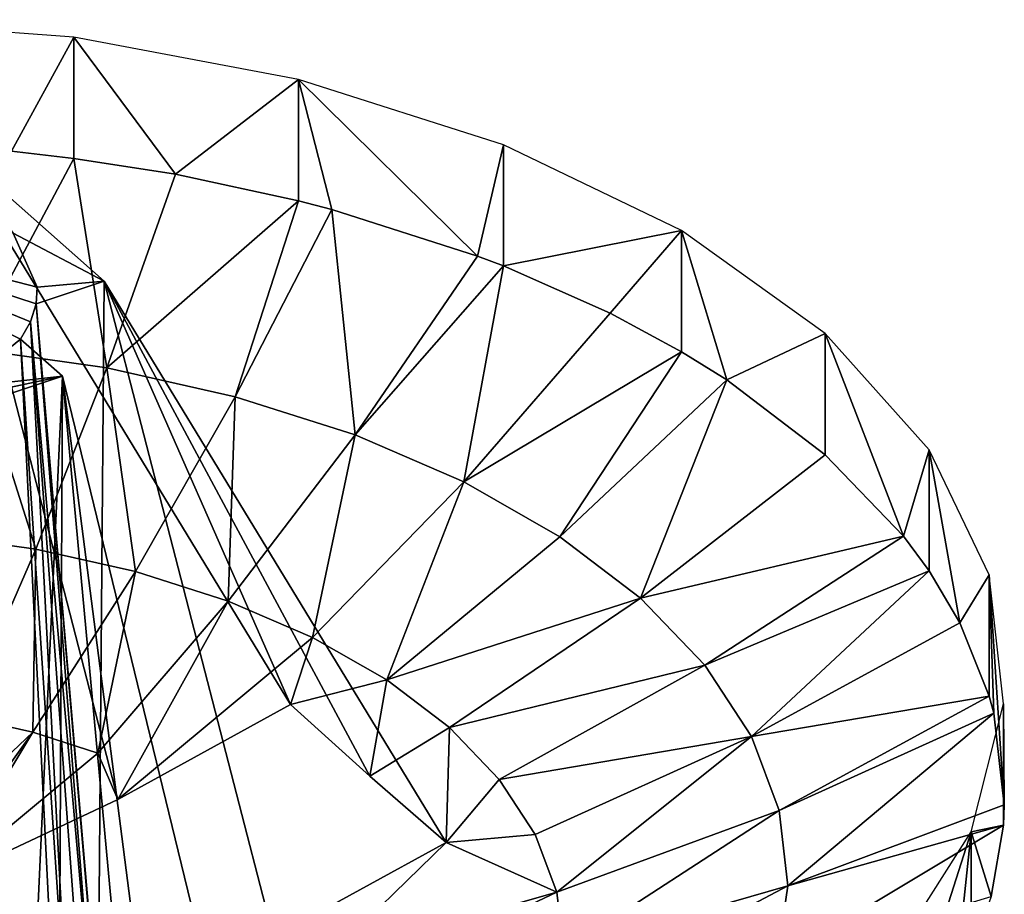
# Model space of a CAD drawing. Extents: x -46 to 46, y 1 to 197.
# Tile 24 of 168: x 1.06 to 4.47, y 30.32 to 33.35. Entities that reach past the tile are written whole.
import ezdxf

# ---------------------------------------------------------------- set-up
doc = ezdxf.new("R2010")
doc.units = 0
doc.header["$LTSCALE"] = 25.4
doc.layers.get('0').update_dxf_attribs({"color": 13, "linetype": 'CONTINUOUS'})

# ---------------------------------------------------------------- blocks, each defined once
blk = doc.blocks.new('BUSH-3401_STL')
at = {"color": 8}
mesh = blk.add_polyface(dxfattribs=at)
corners = [(1.245212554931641, 33.29193496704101, 151.8085174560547), (0.42954221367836, 33.35290527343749, 151.9026489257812), (1.030094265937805, 32.89703369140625, 152.1185607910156)]
mesh.append_faces([[corners[k] for k in face] for face in [(0, 1, 2)]], dxfattribs={"color": 8})
mesh = blk.add_polyface(dxfattribs=at)
corners = [(1.245212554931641, 33.29193496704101, 151.8085174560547), (1.030094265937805, 32.89703369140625, 152.1185607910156), (1.245212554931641, 32.87227630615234, 152.0803375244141)]
mesh.append_faces([[corners[k] for k in face] for face in [(0, 1, 2)]], dxfattribs={"color": 8})
mesh = blk.add_polyface(dxfattribs=at)
corners = [(2.023330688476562, 33.1456298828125, 151.5826416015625), (1.245212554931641, 33.29193496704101, 151.8085174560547), (1.597503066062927, 32.81752777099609, 151.9958038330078)]
mesh.append_faces([[corners[k] for k in face] for face in [(0, 1, 2)]], dxfattribs={"color": 8})
mesh = blk.add_polyface(dxfattribs=at)
corners = [(1.597503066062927, 32.81752777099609, 151.9958038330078), (1.245212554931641, 33.29193496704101, 151.8085174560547), (1.245212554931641, 32.87227630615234, 152.0803375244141)]
mesh.append_faces([[corners[k] for k in face] for face in [(0, 1, 2)]], dxfattribs={"color": 8})
mesh = blk.add_polyface(dxfattribs=at)
corners = [(2.023330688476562, 33.1456298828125, 151.5826416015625), (1.597503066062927, 32.81752777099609, 151.9958038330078), (2.023330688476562, 32.72597122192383, 151.8544464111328)]
mesh.append_faces([[corners[k] for k in face] for face in [(0, 1, 2)]], dxfattribs={"color": 8})
mesh = blk.add_polyface(dxfattribs=at)
corners = [(2.13903546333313, 32.69586181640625, 151.8079681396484), (2.023330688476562, 33.1456298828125, 151.5826416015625), (2.023330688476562, 32.72597122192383, 151.8544464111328)]
mesh.append_faces([[corners[k] for k in face] for face in [(0, 1, 2)]], dxfattribs={"color": 8})
mesh = blk.add_polyface(dxfattribs=at)
corners = [(2.644151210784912, 32.53440856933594, 151.5587005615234), (2.023330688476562, 33.1456298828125, 151.5826416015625), (2.13903546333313, 32.69586181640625, 151.8079681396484)]
mesh.append_faces([[corners[k] for k in face] for face in [(0, 1, 2)]], dxfattribs={"color": 8})
mesh = blk.add_polyface(dxfattribs=at)
corners = [(2.733994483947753, 32.91960906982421, 151.2336883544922), (2.023330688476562, 33.1456298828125, 151.5826416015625), (2.644151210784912, 32.53440856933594, 151.5587005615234)]
mesh.append_faces([[corners[k] for k in face] for face in [(0, 1, 2)]], dxfattribs={"color": 8})
mesh = blk.add_polyface(dxfattribs=at)
corners = [(0.8119571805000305, 32.92428207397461, 148.2977600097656), (0.7915967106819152, 30.36668968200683, 149.9394378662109), (0.5759615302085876, 32.84552001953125, 148.1761474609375), (1.397802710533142, 30.65238952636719, 150.1977996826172), (1.995673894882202, 30.98110389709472, 150.4221954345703)]
mesh.append_faces([[corners[k] for k in face] for face in [(0, 1, 2), (3, 0, 4)]], dxfattribs={"vtx0": -1, "color": 8})
mesh.append_faces([[corners[k] for k in face] for face in [(1, 0, 3)]], dxfattribs={"vtx0": -1, "vtx1": -1, "color": 8})
mesh = blk.add_polyface(dxfattribs=at)
corners = [(1.350840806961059, 32.44708633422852, 147.5610046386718), (1.118735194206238, 32.42671585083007, 147.5295562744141), (1.114845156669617, 32.36832427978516, 147.4394073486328), (1.035848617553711, 32.61373901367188, 147.8182983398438), (0.8119571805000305, 32.92428207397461, 148.2977600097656), (0.8202019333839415, 32.76626205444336, 148.0537872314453), (0.5759615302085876, 32.84552001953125, 148.1761474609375)]
mesh.append_faces([[corners[k] for k in face] for face in [(0, 1, 2), (5, 4, 6)]], dxfattribs={"vtx0": -1, "color": 8})
mesh.append_faces([[corners[k] for k in face] for face in [(1, 0, 3), (3, 4, 5)]], dxfattribs={"vtx0": -1, "vtx1": -1, "color": 8})
mesh.append_faces([[corners[k] for k in face] for face in [(3, 0, 4)]], dxfattribs={"vtx0": -1, "vtx2": -1, "color": 8})
mesh = blk.add_polyface(dxfattribs=at)
corners = [(2.270649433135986, 30.73342132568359, 150.0637512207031), (1.350840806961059, 32.44708633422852, 147.5610046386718), (2.534557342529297, 30.50390815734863, 149.6854553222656), (1.995673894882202, 30.98110389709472, 150.4221954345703), (0.8119571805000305, 32.92428207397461, 148.2977600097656)]
mesh.append_faces([[corners[k] for k in face] for face in [(0, 1, 2), (1, 3, 4)]], dxfattribs={"vtx0": -1, "color": 8})
mesh.append_faces([[corners[k] for k in face] for face in [(1, 0, 3)]], dxfattribs={"vtx0": -1, "vtx2": -1, "color": 8})
mesh = blk.add_polyface(dxfattribs=at)
corners = [(2.733994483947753, 32.91960906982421, 151.2336883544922), (2.644151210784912, 32.53440856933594, 151.5587005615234), (2.733994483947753, 32.49995040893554, 151.5055084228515)]
mesh.append_faces([[corners[k] for k in face] for face in [(0, 1, 2)]], dxfattribs={"color": 8})
mesh = blk.add_polyface(dxfattribs=at)
corners = [(2.733994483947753, 32.91960906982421, 151.2336883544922), (2.733994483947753, 32.49995040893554, 151.5055084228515), (3.349892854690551, 32.62256240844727, 150.7750701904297)]
mesh.append_faces([[corners[k] for k in face] for face in [(0, 1, 2)]], dxfattribs={"color": 8})
mesh = blk.add_polyface(dxfattribs=at)
corners = [(1.245212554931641, 32.87227630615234, 152.0803375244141), (1.030094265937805, 32.89703369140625, 152.1185607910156), (0.8940314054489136, 32.21251678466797, 151.6832885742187)]
mesh.append_faces([[corners[k] for k in face] for face in [(0, 1, 2)]], dxfattribs={"color": 8})
mesh = blk.add_polyface(dxfattribs=at)
corners = [(1.360130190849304, 32.1472053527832, 151.5824584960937), (1.245212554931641, 32.87227630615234, 152.0803375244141), (0.8940314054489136, 32.21251678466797, 151.6832885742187)]
mesh.append_faces([[corners[k] for k in face] for face in [(0, 1, 2)]], dxfattribs={"color": 8})
mesh = blk.add_polyface(dxfattribs=at)
corners = [(1.597503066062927, 32.81752777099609, 151.9958038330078), (1.245212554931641, 32.87227630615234, 152.0803375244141), (1.360130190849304, 32.1472053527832, 151.5824584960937)]
mesh.append_faces([[corners[k] for k in face] for face in [(0, 1, 2)]], dxfattribs={"color": 8})
mesh = blk.add_polyface(dxfattribs=at)
corners = [(2.023330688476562, 32.72597122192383, 151.8544464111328), (1.597503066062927, 32.81752777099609, 151.9958038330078), (1.360130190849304, 32.1472053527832, 151.5824584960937)]
mesh.append_faces([[corners[k] for k in face] for face in [(0, 1, 2)]], dxfattribs={"color": 8})
mesh = blk.add_polyface(dxfattribs=at)
corners = [(2.023330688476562, 32.72597122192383, 151.8544464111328), (1.360130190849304, 32.1472053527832, 151.5824584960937), (1.804972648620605, 32.04726409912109, 151.4281616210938)]
mesh.append_faces([[corners[k] for k in face] for face in [(0, 1, 2)]], dxfattribs={"color": 8})
mesh = blk.add_polyface(dxfattribs=at)
corners = [(2.13903546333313, 32.69586181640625, 151.8079681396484), (2.023330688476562, 32.72597122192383, 151.8544464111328), (1.804972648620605, 32.04726409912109, 151.4281616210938)]
mesh.append_faces([[corners[k] for k in face] for face in [(0, 1, 2)]], dxfattribs={"color": 8})
mesh = blk.add_polyface(dxfattribs=at)
corners = [(2.219900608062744, 31.91464042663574, 151.223388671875), (2.13903546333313, 32.69586181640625, 151.8079681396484), (1.804972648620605, 32.04726409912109, 151.4281616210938), (2.644151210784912, 32.53440856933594, 151.5587005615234)]
mesh.append_faces([[corners[k] for k in face] for face in [(0, 1, 2), (1, 0, 3)]], dxfattribs={"vtx0": -1, "color": 8})
mesh = blk.add_polyface(dxfattribs=at)
corners = [(1.035848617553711, 32.61373901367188, 147.8182983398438), (0.2680451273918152, 32.64630889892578, 147.3599700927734), (1.118735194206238, 32.42671585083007, 147.5295562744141)]
mesh.append_faces([[corners[k] for k in face] for face in [(0, 1, 2)]], dxfattribs={"color": 8})
mesh = blk.add_polyface(dxfattribs=at)
corners = [(1.118735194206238, 32.42671585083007, 147.5295562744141), (0.2680451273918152, 32.64630889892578, 147.3599700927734), (1.114845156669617, 32.36832427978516, 147.4394073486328)]
mesh.append_faces([[corners[k] for k in face] for face in [(0, 1, 2)]], dxfattribs={"color": 8})
mesh = blk.add_polyface(dxfattribs=at)
corners = [(0.2680451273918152, 32.64630889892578, 147.3599700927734), (0.8543338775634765, 32.07890319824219, 146.9925689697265), (1.061385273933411, 32.24683761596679, 147.2518463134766)]
mesh.append_faces([[corners[k] for k in face] for face in [(0, 1, 2)]], dxfattribs={"color": 8})
mesh = blk.add_polyface(dxfattribs=at)
corners = [(1.114845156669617, 32.36832427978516, 147.4394073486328), (0.2680451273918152, 32.64630889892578, 147.3599700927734), (1.09569239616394, 32.30659484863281, 147.3441009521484)]
mesh.append_faces([[corners[k] for k in face] for face in [(0, 1, 2)]], dxfattribs={"color": 8})
mesh = blk.add_polyface(dxfattribs=at)
corners = [(0.2680451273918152, 32.64630889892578, 147.3599700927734), (1.061385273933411, 32.24683761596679, 147.2518463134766), (1.09569239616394, 32.30659484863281, 147.3441009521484)]
mesh.append_faces([[corners[k] for k in face] for face in [(0, 1, 2)]], dxfattribs={"color": 8})
mesh = blk.add_polyface(dxfattribs=at)
corners = [(3.349892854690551, 32.62256240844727, 150.7750701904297), (2.733994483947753, 32.49995040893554, 151.5055084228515), (3.103018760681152, 32.33631134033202, 151.2528533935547)]
mesh.append_faces([[corners[k] for k in face] for face in [(0, 1, 2)]], dxfattribs={"color": 8})
mesh = blk.add_polyface(dxfattribs=at)
corners = [(3.349892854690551, 32.62256240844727, 150.7750701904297), (3.103018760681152, 32.33631134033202, 151.2528533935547), (3.349892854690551, 32.20289993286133, 151.0468902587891)]
mesh.append_faces([[corners[k] for k in face] for face in [(0, 1, 2)]], dxfattribs={"color": 8})
mesh = blk.add_polyface(dxfattribs=at)
corners = [(3.349892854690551, 32.62256240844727, 150.7750701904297), (3.349892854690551, 32.20289993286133, 151.0468902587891), (3.506706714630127, 32.10542297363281, 150.8963928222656)]
mesh.append_faces([[corners[k] for k in face] for face in [(0, 1, 2)]], dxfattribs={"color": 8})
mesh = blk.add_polyface(dxfattribs=at)
corners = [(3.349892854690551, 32.62256240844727, 150.7750701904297), (3.506706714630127, 32.10542297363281, 150.8963928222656), (3.847357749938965, 32.26589965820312, 150.2244110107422)]
mesh.append_faces([[corners[k] for k in face] for face in [(0, 1, 2)]], dxfattribs={"color": 8})
mesh = blk.add_polyface(dxfattribs=at)
corners = [(2.733994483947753, 32.49995040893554, 151.5055084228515), (2.644151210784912, 32.53440856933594, 151.5587005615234), (2.219900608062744, 31.91464042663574, 151.223388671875)]
mesh.append_faces([[corners[k] for k in face] for face in [(0, 1, 2)]], dxfattribs={"color": 8})
mesh = blk.add_polyface(dxfattribs=at)
corners = [(2.733994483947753, 32.49995040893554, 151.5055084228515), (2.219900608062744, 31.91464042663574, 151.223388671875), (2.596837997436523, 31.75191116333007, 150.9721527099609)]
mesh.append_faces([[corners[k] for k in face] for face in [(0, 1, 2)]], dxfattribs={"color": 8})
mesh = blk.add_polyface(dxfattribs=at)
corners = [(3.103018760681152, 32.33631134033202, 151.2528533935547), (2.733994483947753, 32.49995040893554, 151.5055084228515), (2.596837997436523, 31.75191116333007, 150.9721527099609)]
mesh.append_faces([[corners[k] for k in face] for face in [(0, 1, 2)]], dxfattribs={"color": 8})
mesh = blk.add_polyface(dxfattribs=at)
corners = [(1.330480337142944, 29.88949394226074, 149.2026977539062), (1.350840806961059, 32.44708633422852, 147.5610046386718), (1.114845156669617, 32.36832427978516, 147.4394073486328), (1.936686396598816, 30.17519378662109, 149.4610595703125), (2.534557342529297, 30.50390815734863, 149.6854553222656)]
mesh.append_faces([[corners[k] for k in face] for face in [(0, 1, 2), (1, 3, 4)]], dxfattribs={"vtx0": -1, "color": 8})
mesh.append_faces([[corners[k] for k in face] for face in [(1, 0, 3)]], dxfattribs={"vtx0": -1, "vtx2": -1, "color": 8})
mesh = blk.add_polyface(dxfattribs=at)
corners = [(1.114845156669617, 32.36832427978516, 147.4394073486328), (1.09569239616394, 32.30659484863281, 147.3441009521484), (1.320006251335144, 29.7784366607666, 149.0312347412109)]
mesh.append_faces([[corners[k] for k in face] for face in [(0, 1, 2)]], dxfattribs={"color": 8})
mesh = blk.add_polyface(dxfattribs=at)
corners = [(1.114845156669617, 32.36832427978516, 147.4394073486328), (1.331527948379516, 29.85885620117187, 149.1553955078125), (1.330480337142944, 29.88949394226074, 149.2026977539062)]
mesh.append_faces([[corners[k] for k in face] for face in [(0, 1, 2)]], dxfattribs={"color": 8})
mesh = blk.add_polyface(dxfattribs=at)
corners = [(1.114845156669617, 32.36832427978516, 147.4394073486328), (1.320006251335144, 29.7784366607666, 149.0312347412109), (1.331527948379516, 29.85885620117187, 149.1553955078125)]
mesh.append_faces([[corners[k] for k in face] for face in [(0, 1, 2)]], dxfattribs={"color": 8})
mesh = blk.add_polyface(dxfattribs=at)
corners = [(3.349892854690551, 32.20289993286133, 151.0468902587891), (3.103018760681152, 32.33631134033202, 151.2528533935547), (2.596837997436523, 31.75191116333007, 150.9721527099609)]
mesh.append_faces([[corners[k] for k in face] for face in [(0, 1, 2)]], dxfattribs={"color": 8})
mesh = blk.add_polyface(dxfattribs=at)
corners = [(1.09569239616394, 32.30659484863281, 147.3441009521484), (1.061385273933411, 32.24683761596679, 147.2518463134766), (1.236159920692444, 29.62409782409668, 148.7929534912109)]
mesh.append_faces([[corners[k] for k in face] for face in [(0, 1, 2)]], dxfattribs={"color": 8})
mesh = blk.add_polyface(dxfattribs=at)
corners = [(1.09569239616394, 32.30659484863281, 147.3441009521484), (1.288009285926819, 29.69967269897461, 148.9096374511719), (1.320006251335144, 29.7784366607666, 149.0312347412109)]
mesh.append_faces([[corners[k] for k in face] for face in [(0, 1, 2)]], dxfattribs={"color": 8})
mesh = blk.add_polyface(dxfattribs=at)
corners = [(1.09569239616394, 32.30659484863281, 147.3441009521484), (1.236159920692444, 29.62409782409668, 148.7929534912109), (1.288009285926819, 29.69967269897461, 148.9096374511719)]
mesh.append_faces([[corners[k] for k in face] for face in [(0, 1, 2)]], dxfattribs={"color": 8})
mesh = blk.add_polyface(dxfattribs=at)
corners = [(3.847357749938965, 32.26589965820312, 150.2244110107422), (3.506706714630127, 32.10542297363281, 150.8963928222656), (3.847357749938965, 31.84623908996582, 150.4962310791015)]
mesh.append_faces([[corners[k] for k in face] for face in [(0, 1, 2)]], dxfattribs={"color": 8})
mesh = blk.add_polyface(dxfattribs=at)
corners = [(3.847357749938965, 32.26589965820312, 150.2244110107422), (3.847357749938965, 31.84623908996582, 150.4962310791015), (4.11834192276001, 31.56380462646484, 150.0601806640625)]
mesh.append_faces([[corners[k] for k in face] for face in [(0, 1, 2)]], dxfattribs={"color": 8})
mesh = blk.add_polyface(dxfattribs=at)
corners = [(3.847357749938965, 32.26589965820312, 150.2244110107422), (4.11834192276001, 31.56380462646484, 150.0601806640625), (4.207271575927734, 31.86333084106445, 149.6028900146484)]
mesh.append_faces([[corners[k] for k in face] for face in [(0, 1, 2)]], dxfattribs={"color": 8})
mesh = blk.add_polyface(dxfattribs=at)
corners = [(0.3284823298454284, 31.82558250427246, 146.6014709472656), (0.5527634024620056, 31.97825622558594, 146.8371887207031), (0.2019625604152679, 31.95299339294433, 146.7981872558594), (1.206266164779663, 32.1185417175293, 147.0537719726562), (0.8543338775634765, 32.07890319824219, 146.9925689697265), (1.061385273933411, 32.24683761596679, 147.2518463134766)]
mesh.append_faces([[corners[k] for k in face] for face in [(0, 1, 2), (4, 3, 5)]], dxfattribs={"vtx0": -1, "color": 8})
mesh.append_faces([[corners[k] for k in face] for face in [(1, 3, 4)]], dxfattribs={"vtx0": -1, "vtx1": -1, "color": 8})
mesh.append_faces([[corners[k] for k in face] for face in [(1, 0, 3)]], dxfattribs={"vtx0": -1, "vtx2": -1, "color": 8})
mesh = blk.add_polyface(dxfattribs=at)
corners = [(1.565924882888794, 29.3326358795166, 148.1602325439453), (1.206266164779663, 32.1185417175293, 147.0537719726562), (1.932966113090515, 29.13678741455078, 147.5747528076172), (1.193766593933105, 29.57881164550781, 148.7230377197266), (1.061385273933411, 32.24683761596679, 147.2518463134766)]
mesh.append_faces([[corners[k] for k in face] for face in [(0, 1, 2), (1, 3, 4)]], dxfattribs={"vtx0": -1, "color": 8})
mesh.append_faces([[corners[k] for k in face] for face in [(1, 0, 3)]], dxfattribs={"vtx0": -1, "vtx2": -1, "color": 8})
mesh = blk.add_polyface(dxfattribs=at)
corners = [(1.061385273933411, 32.24683761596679, 147.2518463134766), (1.193766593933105, 29.57881164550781, 148.7230377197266), (1.236159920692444, 29.62409782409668, 148.7929534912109)]
mesh.append_faces([[corners[k] for k in face] for face in [(0, 1, 2)]], dxfattribs={"color": 8})
mesh = blk.add_polyface(dxfattribs=at)
corners = [(1.114251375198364, 31.51962661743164, 151.1110534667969), (0.8940314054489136, 32.21251678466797, 151.6832885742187), (0.7530930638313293, 31.57023429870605, 151.1891784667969), (1.360130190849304, 32.1472053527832, 151.5824584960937)]
mesh.append_faces([[corners[k] for k in face] for face in [(0, 1, 2), (1, 0, 3)]], dxfattribs={"vtx0": -1, "color": 8})
mesh = blk.add_polyface(dxfattribs=at)
corners = [(3.349892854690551, 32.20289993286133, 151.0468902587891), (2.596837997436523, 31.75191116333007, 150.9721527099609), (2.928447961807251, 31.56224822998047, 150.6793365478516)]
mesh.append_faces([[corners[k] for k in face] for face in [(0, 1, 2)]], dxfattribs={"color": 8})
mesh = blk.add_polyface(dxfattribs=at)
corners = [(3.506706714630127, 32.10542297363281, 150.8963928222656), (3.349892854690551, 32.20289993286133, 151.0468902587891), (2.928447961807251, 31.56224822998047, 150.6793365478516)]
mesh.append_faces([[corners[k] for k in face] for face in [(0, 1, 2)]], dxfattribs={"color": 8})
mesh = blk.add_polyface(dxfattribs=at)
corners = [(1.45893919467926, 31.44218635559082, 150.9914855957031), (1.360130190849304, 32.1472053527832, 151.5824584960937), (1.114251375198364, 31.51962661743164, 151.1110534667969), (1.804972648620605, 32.04726409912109, 151.4281616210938)]
mesh.append_faces([[corners[k] for k in face] for face in [(0, 1, 2), (1, 0, 3)]], dxfattribs={"vtx0": -1, "color": 8})
mesh = blk.add_polyface(dxfattribs=at)
corners = [(1.055182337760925, 28.84383010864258, 147.1224517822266), (1.206266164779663, 32.1185417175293, 147.0537719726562), (0.3284823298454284, 31.82558250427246, 146.6014709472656), (1.497471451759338, 28.97636985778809, 147.3510437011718), (1.932966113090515, 29.13678741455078, 147.5747528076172)]
mesh.append_faces([[corners[k] for k in face] for face in [(0, 1, 2), (1, 3, 4)]], dxfattribs={"vtx0": -1, "color": 8})
mesh.append_faces([[corners[k] for k in face] for face in [(1, 0, 3)]], dxfattribs={"vtx0": -1, "vtx2": -1, "color": 8})
mesh = blk.add_polyface(dxfattribs=at)
corners = [(3.208276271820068, 31.34934043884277, 150.3506317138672), (3.506706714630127, 32.10542297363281, 150.8963928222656), (2.928447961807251, 31.56224822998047, 150.6793365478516), (3.847357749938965, 31.84623908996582, 150.4962310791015)]
mesh.append_faces([[corners[k] for k in face] for face in [(0, 1, 2), (1, 0, 3)]], dxfattribs={"vtx0": -1, "color": 8})
mesh = blk.add_polyface(dxfattribs=at)
corners = [(1.780447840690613, 31.33942222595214, 150.8328399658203), (1.804972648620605, 32.04726409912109, 151.4281616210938), (1.45893919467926, 31.44218635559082, 150.9914855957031), (2.219900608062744, 31.91464042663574, 151.223388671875)]
mesh.append_faces([[corners[k] for k in face] for face in [(0, 1, 2), (1, 0, 3)]], dxfattribs={"vtx0": -1, "color": 8})
mesh = blk.add_polyface(dxfattribs=at)
corners = [(2.072519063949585, 31.21333122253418, 150.6381683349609), (2.219900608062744, 31.91464042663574, 151.223388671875), (1.780447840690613, 31.33942222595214, 150.8328399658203), (2.596837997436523, 31.75191116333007, 150.9721527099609)]
mesh.append_faces([[corners[k] for k in face] for face in [(0, 1, 2), (1, 0, 3)]], dxfattribs={"vtx0": -1, "color": 8})
mesh = blk.add_polyface(dxfattribs=at)
corners = [(4.11834192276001, 31.56380462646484, 150.0601806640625), (3.208276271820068, 31.34934043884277, 150.3506317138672), (3.4308762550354, 31.11733436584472, 149.992431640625), (3.847357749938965, 31.84623908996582, 150.4962310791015)]
mesh.append_faces([[corners[k] for k in face] for face in [(0, 1, 2), (1, 0, 3)]], dxfattribs={"vtx0": -1, "color": 8})
mesh = blk.add_polyface(dxfattribs=at)
corners = [(4.207271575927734, 31.86333084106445, 149.6028900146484), (4.11834192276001, 31.56380462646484, 150.0601806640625), (4.207271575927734, 31.44367027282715, 149.8747100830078)]
mesh.append_faces([[corners[k] for k in face] for face in [(0, 1, 2)]], dxfattribs={"color": 8})
mesh = blk.add_polyface(dxfattribs=at)
corners = [(4.207271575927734, 31.86333084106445, 149.6028900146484), (4.314383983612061, 31.26361465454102, 149.5967254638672), (4.4158034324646, 31.43032455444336, 148.9343719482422)]
mesh.append_faces([[corners[k] for k in face] for face in [(0, 1, 2)]], dxfattribs={"color": 8})
mesh = blk.add_polyface(dxfattribs=at)
corners = [(4.207271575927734, 31.86333084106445, 149.6028900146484), (4.207271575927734, 31.44367027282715, 149.8747100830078), (4.314383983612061, 31.26361465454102, 149.5967254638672)]
mesh.append_faces([[corners[k] for k in face] for face in [(0, 1, 2)]], dxfattribs={"color": 8})
mesh = blk.add_polyface(dxfattribs=at)
corners = [(2.329468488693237, 31.06637001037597, 150.4112701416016), (2.596837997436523, 31.75191116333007, 150.9721527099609), (2.072519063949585, 31.21333122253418, 150.6381683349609), (2.928447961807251, 31.56224822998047, 150.6793365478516)]
mesh.append_faces([[corners[k] for k in face] for face in [(0, 1, 2), (1, 0, 3)]], dxfattribs={"vtx0": -1, "color": 8})
mesh = blk.add_polyface(dxfattribs=at)
corners = [(0.8617818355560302, 30.93967628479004, 150.5852661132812), (0.7530930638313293, 31.57023429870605, 151.1891784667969), (0.608376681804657, 30.97518348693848, 150.6400909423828), (1.114251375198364, 31.51962661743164, 151.1110534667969)]
mesh.append_faces([[corners[k] for k in face] for face in [(0, 1, 2), (1, 0, 3)]], dxfattribs={"vtx0": -1, "color": 8})
mesh = blk.add_polyface(dxfattribs=at)
corners = [(3.208276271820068, 31.34934043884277, 150.3506317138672), (2.329468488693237, 31.06637001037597, 150.4112701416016), (2.546294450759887, 30.90139770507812, 150.1565704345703), (2.928447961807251, 31.56224822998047, 150.6793365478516)]
mesh.append_faces([[corners[k] for k in face] for face in [(0, 1, 2), (1, 0, 3)]], dxfattribs={"vtx0": -1, "color": 8})
mesh = blk.add_polyface(dxfattribs=at)
corners = [(4.11834192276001, 31.56380462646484, 150.0601806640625), (3.4308762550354, 31.11733436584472, 149.992431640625), (4.207271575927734, 31.44367027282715, 149.8747100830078)]
mesh.append_faces([[corners[k] for k in face] for face in [(0, 1, 2)]], dxfattribs={"color": 8})
mesh = blk.add_polyface(dxfattribs=at)
corners = [(1.103630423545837, 30.88533973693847, 150.5013732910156), (1.114251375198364, 31.51962661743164, 151.1110534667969), (0.8617818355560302, 30.93967628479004, 150.5852661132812), (1.45893919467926, 31.44218635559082, 150.9914855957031)]
mesh.append_faces([[corners[k] for k in face] for face in [(0, 1, 2), (1, 0, 3)]], dxfattribs={"vtx0": -1, "color": 8})
mesh = blk.add_polyface(dxfattribs=at)
corners = [(1.32921552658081, 30.81323623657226, 150.3900604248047), (1.45893919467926, 31.44218635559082, 150.9914855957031), (1.103630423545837, 30.88533973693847, 150.5013732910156), (1.780447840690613, 31.33942222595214, 150.8328399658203)]
mesh.append_faces([[corners[k] for k in face] for face in [(0, 1, 2), (1, 0, 3)]], dxfattribs={"vtx0": -1, "color": 8})
mesh = blk.add_polyface(dxfattribs=at)
corners = [(3.4308762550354, 31.11733436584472, 149.992431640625), (3.591915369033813, 30.87074470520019, 149.6117248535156), (4.207271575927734, 31.44367027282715, 149.8747100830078)]
mesh.append_faces([[corners[k] for k in face] for face in [(0, 1, 2)]], dxfattribs={"color": 8})
mesh = blk.add_polyface(dxfattribs=at)
corners = [(4.207271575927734, 31.44367027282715, 149.8747100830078), (3.591915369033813, 30.87074470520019, 149.6117248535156), (4.314383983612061, 31.26361465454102, 149.5967254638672)]
mesh.append_faces([[corners[k] for k in face] for face in [(0, 1, 2)]], dxfattribs={"color": 8})
mesh = blk.add_polyface(dxfattribs=at)
corners = [(4.4158034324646, 31.43032455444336, 148.9343719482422), (4.314383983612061, 31.26361465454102, 149.5967254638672), (4.4158034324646, 31.01066398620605, 149.2061920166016)]
mesh.append_faces([[corners[k] for k in face] for face in [(0, 1, 2)]], dxfattribs={"color": 8})
mesh = blk.add_polyface(dxfattribs=at)
corners = [(4.4158034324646, 31.43032455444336, 148.9343719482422), (4.4158034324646, 31.01066398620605, 149.2061920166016), (4.431668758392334, 30.9515151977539, 149.1148681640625)]
mesh.append_faces([[corners[k] for k in face] for face in [(0, 1, 2)]], dxfattribs={"color": 8})
mesh = blk.add_polyface(dxfattribs=at)
corners = [(4.4158034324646, 31.43032455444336, 148.9343719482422), (4.431668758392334, 30.9515151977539, 149.1148681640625), (4.467913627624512, 30.63357925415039, 148.6240081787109)]
mesh.append_faces([[corners[k] for k in face] for face in [(0, 1, 2)]], dxfattribs={"color": 8})
mesh = blk.add_polyface(dxfattribs=at)
corners = [(4.4158034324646, 31.43032455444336, 148.9343719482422), (4.467913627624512, 30.63357925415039, 148.6240081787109), (4.464939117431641, 30.98352241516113, 148.2445526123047)]
mesh.append_faces([[corners[k] for k in face] for face in [(0, 1, 2)]], dxfattribs={"color": 8})
mesh = blk.add_polyface(dxfattribs=at)
corners = [(1.780447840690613, 31.33942222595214, 150.8328399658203), (1.32921552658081, 30.81323623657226, 150.3900604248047), (1.397802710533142, 30.65238952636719, 150.1977996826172)]
mesh.append_faces([[corners[k] for k in face] for face in [(0, 1, 2)]], dxfattribs={"color": 8})
mesh = blk.add_polyface(dxfattribs=at)
corners = [(1.780447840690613, 31.33942222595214, 150.8328399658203), (1.397802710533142, 30.65238952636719, 150.1977996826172), (2.072519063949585, 31.21333122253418, 150.6381683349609)]
mesh.append_faces([[corners[k] for k in face] for face in [(0, 1, 2)]], dxfattribs={"color": 8})
mesh = blk.add_polyface(dxfattribs=at)
corners = [(3.4308762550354, 31.11733436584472, 149.992431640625), (2.546294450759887, 30.90139770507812, 150.1565704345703), (2.718776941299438, 30.72162628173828, 149.8790130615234), (3.208276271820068, 31.34934043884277, 150.3506317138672)]
mesh.append_faces([[corners[k] for k in face] for face in [(0, 1, 2), (1, 0, 3)]], dxfattribs={"vtx0": -1, "color": 8})
mesh = blk.add_polyface(dxfattribs=at)
corners = [(3.591915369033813, 30.87074470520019, 149.6117248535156), (4.4158034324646, 31.01066398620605, 149.2061920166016), (4.314383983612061, 31.26361465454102, 149.5967254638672)]
mesh.append_faces([[corners[k] for k in face] for face in [(0, 1, 2)]], dxfattribs={"color": 8})
mesh = blk.add_polyface(dxfattribs=at)
corners = [(2.072519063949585, 31.21333122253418, 150.6381683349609), (1.397802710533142, 30.65238952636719, 150.1977996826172), (1.995673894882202, 30.98110389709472, 150.4221954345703)]
mesh.append_faces([[corners[k] for k in face] for face in [(0, 1, 2)]], dxfattribs={"color": 8})
mesh = blk.add_polyface(dxfattribs=at)
corners = [(2.072519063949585, 31.21333122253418, 150.6381683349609), (1.995673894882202, 30.98110389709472, 150.4221954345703), (2.329468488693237, 31.06637001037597, 150.4112701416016)]
mesh.append_faces([[corners[k] for k in face] for face in [(0, 1, 2)]], dxfattribs={"color": 8})
mesh = blk.add_polyface(dxfattribs=at)
corners = [(3.591915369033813, 30.87074470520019, 149.6117248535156), (2.718776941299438, 30.72162628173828, 149.8790130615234), (2.84355878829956, 30.53055572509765, 149.5840301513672), (3.4308762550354, 31.11733436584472, 149.992431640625)]
mesh.append_faces([[corners[k] for k in face] for face in [(0, 1, 2), (1, 0, 3)]], dxfattribs={"vtx0": -1, "color": 8})
mesh = blk.add_polyface(dxfattribs=at)
corners = [(1.995673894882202, 30.98110389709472, 150.4221954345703), (2.270649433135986, 30.73342132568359, 150.0637512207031), (2.329468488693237, 31.06637001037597, 150.4112701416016)]
mesh.append_faces([[corners[k] for k in face] for face in [(0, 1, 2)]], dxfattribs={"color": 8})
mesh = blk.add_polyface(dxfattribs=at)
corners = [(2.329468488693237, 31.06637001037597, 150.4112701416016), (2.270649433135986, 30.73342132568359, 150.0637512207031), (2.546294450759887, 30.90139770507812, 150.1565704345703)]
mesh.append_faces([[corners[k] for k in face] for face in [(0, 1, 2)]], dxfattribs={"color": 8})
mesh = blk.add_polyface(dxfattribs=at)
corners = [(3.591915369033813, 30.87074470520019, 149.6117248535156), (3.688259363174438, 30.6143684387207, 149.2159118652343), (4.4158034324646, 31.01066398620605, 149.2061920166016)]
mesh.append_faces([[corners[k] for k in face] for face in [(0, 1, 2)]], dxfattribs={"color": 8})
mesh = blk.add_polyface(dxfattribs=at)
corners = [(3.688259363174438, 30.6143684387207, 149.2159118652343), (4.431668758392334, 30.9515151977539, 149.1148681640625), (4.4158034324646, 31.01066398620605, 149.2061920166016)]
mesh.append_faces([[corners[k] for k in face] for face in [(0, 1, 2)]], dxfattribs={"color": 8})
mesh = blk.add_polyface(dxfattribs=at)
corners = [(4.464939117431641, 30.98352241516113, 148.2445526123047), (4.464939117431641, 30.56386184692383, 148.516372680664), (4.352790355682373, 30.54009437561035, 147.5599517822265)]
mesh.append_faces([[corners[k] for k in face] for face in [(0, 1, 2)]], dxfattribs={"color": 8})
mesh = blk.add_polyface(dxfattribs=at)
corners = [(4.464939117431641, 30.98352241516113, 148.2445526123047), (4.467913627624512, 30.63357925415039, 148.6240081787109), (4.464939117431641, 30.56386184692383, 148.516372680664)]
mesh.append_faces([[corners[k] for k in face] for face in [(0, 1, 2)]], dxfattribs={"color": 8})
mesh = blk.add_polyface(dxfattribs=at)
corners = [(1.103630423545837, 30.88533973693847, 150.5013732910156), (0.6046879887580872, 30.4118709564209, 150.0092010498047), (0.7418137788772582, 30.38106346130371, 149.9616394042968), (0.8617818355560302, 30.93967628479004, 150.5852661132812)]
mesh.append_faces([[corners[k] for k in face] for face in [(0, 1, 2), (1, 0, 3)]], dxfattribs={"vtx0": -1, "color": 8})
mesh = blk.add_polyface(dxfattribs=at)
corners = [(4.431668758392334, 30.9515151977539, 149.1148681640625), (3.718032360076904, 30.35319900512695, 148.8126831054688), (4.467913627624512, 30.63357925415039, 148.6240081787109), (3.688259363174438, 30.6143684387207, 149.2159118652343)]
mesh.append_faces([[corners[k] for k in face] for face in [(0, 1, 2), (1, 0, 3)]], dxfattribs={"vtx0": -1, "color": 8})
mesh = blk.add_polyface(dxfattribs=at)
corners = [(2.546294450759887, 30.90139770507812, 150.1565704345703), (2.270649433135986, 30.73342132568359, 150.0637512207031), (2.534557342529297, 30.50390815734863, 149.6854553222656)]
mesh.append_faces([[corners[k] for k in face] for face in [(0, 1, 2)]], dxfattribs={"color": 8})
mesh = blk.add_polyface(dxfattribs=at)
corners = [(2.546294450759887, 30.90139770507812, 150.1565704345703), (2.534557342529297, 30.50390815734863, 149.6854553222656), (2.718776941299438, 30.72162628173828, 149.8790130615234)]
mesh.append_faces([[corners[k] for k in face] for face in [(0, 1, 2)]], dxfattribs={"color": 8})
mesh = blk.add_polyface(dxfattribs=at)
corners = [(1.103630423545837, 30.88533973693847, 150.5013732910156), (0.7418137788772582, 30.38106346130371, 149.9616394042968), (0.7915967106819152, 30.36668968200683, 149.9394378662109)]
mesh.append_faces([[corners[k] for k in face] for face in [(0, 1, 2)]], dxfattribs={"color": 8})
mesh = blk.add_polyface(dxfattribs=at)
corners = [(1.103630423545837, 30.88533973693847, 150.5013732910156), (0.7915967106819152, 30.36668968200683, 149.9394378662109), (1.32921552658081, 30.81323623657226, 150.3900604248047)]
mesh.append_faces([[corners[k] for k in face] for face in [(0, 1, 2)]], dxfattribs={"color": 8})
mesh = blk.add_polyface(dxfattribs=at)
corners = [(3.591915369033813, 30.87074470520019, 149.6117248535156), (2.918210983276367, 30.33190155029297, 149.2773284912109), (3.688259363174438, 30.6143684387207, 149.2159118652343), (2.84355878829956, 30.53055572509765, 149.5840301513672)]
mesh.append_faces([[corners[k] for k in face] for face in [(0, 1, 2), (1, 0, 3)]], dxfattribs={"vtx0": -1, "color": 8})
mesh = blk.add_polyface(dxfattribs=at)
corners = [(1.32921552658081, 30.81323623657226, 150.3900604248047), (0.7915967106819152, 30.36668968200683, 149.9394378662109), (1.397802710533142, 30.65238952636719, 150.1977996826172)]
mesh.append_faces([[corners[k] for k in face] for face in [(0, 1, 2)]], dxfattribs={"color": 8})
mesh = blk.add_polyface(dxfattribs=at)
corners = [(2.718776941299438, 30.72162628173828, 149.8790130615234), (2.534557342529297, 30.50390815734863, 149.6854553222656), (2.84355878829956, 30.53055572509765, 149.5840301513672)]
mesh.append_faces([[corners[k] for k in face] for face in [(0, 1, 2)]], dxfattribs={"color": 8})
mesh = blk.add_polyface(dxfattribs=at)
corners = [(3.718032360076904, 30.35319900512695, 148.8126831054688), (4.464939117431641, 30.56386184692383, 148.516372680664), (4.467913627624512, 30.63357925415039, 148.6240081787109)]
mesh.append_faces([[corners[k] for k in face] for face in [(0, 1, 2)]], dxfattribs={"color": 8})
mesh = blk.add_polyface(dxfattribs=at)
corners = [(3.688259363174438, 30.6143684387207, 149.2159118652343), (2.941281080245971, 30.12953376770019, 148.9648895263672), (3.718032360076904, 30.35319900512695, 148.8126831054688), (2.918210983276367, 30.33190155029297, 149.2773284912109)]
mesh.append_faces([[corners[k] for k in face] for face in [(0, 1, 2), (1, 0, 3)]], dxfattribs={"vtx0": -1, "color": 8})
mesh = blk.add_polyface(dxfattribs=at)
corners = [(4.464939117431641, 30.56386184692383, 148.516372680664), (3.680655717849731, 30.09231948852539, 148.409912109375), (4.422412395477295, 30.31599426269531, 148.1336975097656)]
mesh.append_faces([[corners[k] for k in face] for face in [(0, 1, 2)]], dxfattribs={"color": 8})
mesh = blk.add_polyface(dxfattribs=at)
corners = [(3.718032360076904, 30.35319900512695, 148.8126831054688), (3.680655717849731, 30.09231948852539, 148.409912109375), (4.464939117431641, 30.56386184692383, 148.516372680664)]
mesh.append_faces([[corners[k] for k in face] for face in [(0, 1, 2)]], dxfattribs={"color": 8})
mesh = blk.add_polyface(dxfattribs=at)
corners = [(4.464939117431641, 30.56386184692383, 148.516372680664), (4.422412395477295, 30.31599426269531, 148.1336975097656), (4.352790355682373, 30.54009437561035, 147.5599517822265)]
mesh.append_faces([[corners[k] for k in face] for face in [(0, 1, 2)]], dxfattribs={"color": 8})
mesh = blk.add_polyface(dxfattribs=at)
corners = [(2.534557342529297, 30.50390815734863, 149.6854553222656), (2.918210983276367, 30.33190155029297, 149.2773284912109), (2.84355878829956, 30.53055572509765, 149.5840301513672)]
mesh.append_faces([[corners[k] for k in face] for face in [(0, 1, 2)]], dxfattribs={"color": 8})
mesh = blk.add_polyface(dxfattribs=at)
corners = [(4.352790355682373, 30.54009437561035, 147.5599517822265), (4.296051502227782, 30.00494384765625, 147.6534576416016), (4.083667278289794, 29.69742012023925, 147.1786804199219)]
mesh.append_faces([[corners[k] for k in face] for face in [(0, 1, 2)]], dxfattribs={"color": 8})
mesh = blk.add_polyface(dxfattribs=at)
corners = [(4.352790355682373, 30.54009437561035, 147.5599517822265), (4.083667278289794, 29.69742012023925, 147.1786804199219), (4.083667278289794, 30.11707878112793, 146.9068603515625)]
mesh.append_faces([[corners[k] for k in face] for face in [(0, 1, 2)]], dxfattribs={"color": 8})
mesh = blk.add_polyface(dxfattribs=at)
corners = [(4.352790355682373, 30.54009437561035, 147.5599517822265), (4.352790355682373, 30.12043380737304, 147.8317718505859), (4.296051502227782, 30.00494384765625, 147.6534576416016)]
mesh.append_faces([[corners[k] for k in face] for face in [(0, 1, 2)]], dxfattribs={"color": 8})
mesh = blk.add_polyface(dxfattribs=at)
corners = [(4.352790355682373, 30.54009437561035, 147.5599517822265), (4.422412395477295, 30.31599426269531, 148.1336975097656), (4.352790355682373, 30.12043380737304, 147.8317718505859)]
mesh.append_faces([[corners[k] for k in face] for face in [(0, 1, 2)]], dxfattribs={"color": 8})
mesh = blk.add_polyface(dxfattribs=at)
corners = [(2.534557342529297, 30.50390815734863, 149.6854553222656), (1.936686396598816, 30.17519378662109, 149.4610595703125), (2.127521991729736, 30.10631370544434, 149.2986450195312)]
mesh.append_faces([[corners[k] for k in face] for face in [(0, 1, 2)]], dxfattribs={"color": 8})
mesh = blk.add_polyface(dxfattribs=at)
corners = [(2.534557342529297, 30.50390815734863, 149.6854553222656), (2.127521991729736, 30.10631370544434, 149.2986450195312), (2.918210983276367, 30.33190155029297, 149.2773284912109)]
mesh.append_faces([[corners[k] for k in face] for face in [(0, 1, 2)]], dxfattribs={"color": 8})
mesh = blk.add_polyface(dxfattribs=at)
corners = [(3.718032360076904, 30.35319900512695, 148.8126831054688), (2.912319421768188, 29.92739105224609, 148.6528015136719), (3.680655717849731, 30.09231948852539, 148.409912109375), (2.941281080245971, 30.12953376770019, 148.9648895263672)]
mesh.append_faces([[corners[k] for k in face] for face in [(0, 1, 2), (1, 0, 3)]], dxfattribs={"vtx0": -1, "color": 8})
mesh = blk.add_polyface(dxfattribs=at)
corners = [(2.918210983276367, 30.33190155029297, 149.2773284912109), (2.143708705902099, 29.96432304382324, 149.0794219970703), (2.941281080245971, 30.12953376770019, 148.9648895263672), (2.127521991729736, 30.10631370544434, 149.2986450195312)]
mesh.append_faces([[corners[k] for k in face] for face in [(0, 1, 2), (1, 0, 3)]], dxfattribs={"vtx0": -1, "color": 8})
blk = doc.blocks.new('GRUPUJ_1')
at = {"color": 0}
blk.add_blockref('BUSH-3401_STL', (45.55678647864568, -27.65258867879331, -0.8957577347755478), dxfattribs=at)

msp = doc.modelspace()

# ---------------------------------------------------------------- block references
at = {"color": 0}
msp.add_blockref('GRUPUJ_1', (-45.55678647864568, 27.65258867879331, -67.90424226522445), dxfattribs=at)

doc.saveas('drawing.dxf')
